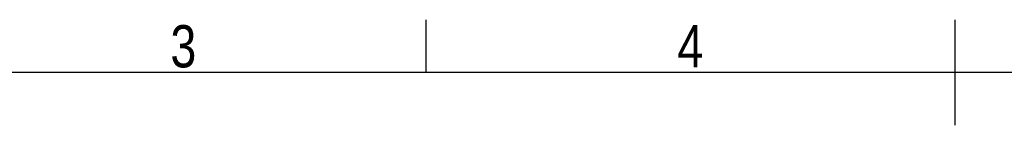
# Model space of a CAD drawing. Header units: millimetres. Extents: x 0 to 420, y 0 to 297.
# Tile 14 of 19: x 118 to 215, y 287 to 297. Entities that reach past the tile are written whole.
import ezdxf

# ---------------------------------------------------------------- set-up
doc = ezdxf.new("R2010")
doc.units = ezdxf.units.MM
doc.layers.add('CARTIGLIO', color=140, linetype='Continuous')
doc.styles.add('SLDTEXTSTYLE2', font='TXT', dxfattribs={"width": 0.821468})

msp = doc.modelspace()

# ---------------------------------------------------------------- linework, layer by layer
at = {"layer": 'CARTIGLIO', "linetype": 'Continuous'}
for p, q in [((158.2616, 291.8226), (158.2616, 296.9968)), ((210.0038, 286.6484), (210.0038, 296.9968)), ((414.8274, 291.8226), (5.1801, 291.8226))]:
    msp.add_line(p, q, dxfattribs=at)

# ---------------------------------------------------------------- texts
at = {"layer": 'CARTIGLIO', "char_height": 4.1394, "attachment_point": 2, "style": 'SLDTEXTSTYLE2'}
for s, insert in [('3', (134.4919, 296.4629)), ('4', (184.089, 296.4629))]:
    msp.add_mtext(s, dxfattribs=dict(at, insert=insert))

doc.saveas('drawing.dxf')
